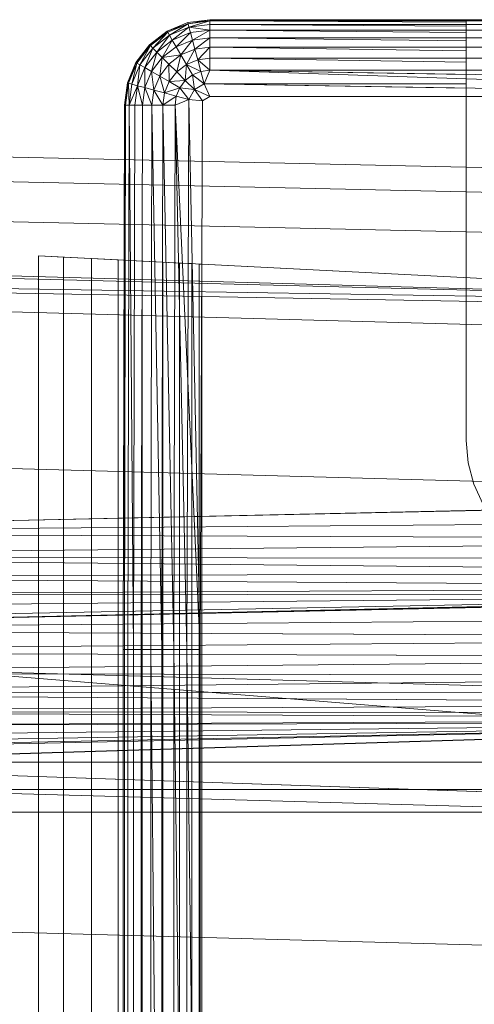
# Model space of a CAD drawing. Header units: metres. Extents: x 397.7 to 427.5, y 12.7 to 28.4.
# Tile 76 of 130: x 407.2319 to 407.3099, y 27.2575 to 27.4264. Entities that reach past the tile are written whole.
import ezdxf

# ---------------------------------------------------------------- set-up
doc = ezdxf.new("R2010")
doc.units = ezdxf.units.M
doc.layers.add('A-DETL-____-MBND', color=7, linetype='Continuous', lineweight=18)

# ---------------------------------------------------------------- blocks, each defined once
blk = doc.blocks.new('Family - Inodor P4-154170-07_CLI_AIRE_P4')
at = {"layer": 'A-DETL-____-MBND', "color": 253, "true_color": 0xaaaaaa}
for p, q in [((0.56991, 0.40094), (0.57344, 0.40241)), ((0.56991, 0.40094), (0.57344, 0.40241)), ((0.56991, 0.40094), (0.57344, 0.40241)), ((0.57344, 0.40241), (0.56991, 0.40094)), ((0.57349, 0.40221), (0.56991, 0.40094)), ((0.57349, 0.40221), (0.56991, 0.40094)), ((0.57349, 0.40221), (0.57001, 0.40077)), ((0.57349, 0.40221), (0.57001, 0.40077)), ((0.57349, 0.40221), (0.57001, 0.40077)), ((0.57349, 0.40221), (0.57031, 0.40025)), ((0.57349, 0.40221), (0.57031, 0.40025)), ((0.57344, 0.40241), (0.57723, 0.40291)), ((0.57344, 0.40241), (0.57723, 0.40291)), ((0.57344, 0.40241), (0.57723, 0.40291)), ((0.57723, 0.40291), (0.57344, 0.40241)), ((0.57349, 0.40221), (0.57344, 0.40241)), ((0.57349, 0.40221), (0.57344, 0.40241)), ((0.57344, 0.40241), (0.57349, 0.40221)), ((0.57723, 0.40291), (0.57349, 0.40221)), ((0.57723, 0.40291), (0.57349, 0.40221)), ((0.57723, 0.40271), (0.57349, 0.40221)), ((0.57723, 0.40271), (0.57349, 0.40221)), ((0.57723, 0.40271), (0.57349, 0.40221)), ((0.57365, 0.40164), (0.57349, 0.40221)), ((0.57365, 0.40164), (0.57349, 0.40221)), ((0.57349, 0.40221), (0.57365, 0.40164)), ((0.57723, 0.40271), (0.57365, 0.40164)), ((0.57723, 0.40271), (0.57365, 0.40164)), ((0.57723, 0.40211), (0.57365, 0.40164)), ((0.57723, 0.40211), (0.57365, 0.40164)), ((0.57723, 0.40211), (0.57365, 0.40164)), ((0.57723, 0.40291), (0.71226, 0.40291)), ((0.57723, 0.40271), (0.57723, 0.40291)), ((0.57723, 0.40291), (0.71226, 0.40291)), ((0.57723, 0.40291), (0.71226, 0.40291)), ((0.71226, 0.40291), (0.57723, 0.40291)), ((0.62119, 0.40284), (0.57723, 0.40291)), ((0.57723, 0.40271), (0.57723, 0.40291)), ((0.62119, 0.40284), (0.57723, 0.40291)), ((0.57723, 0.40291), (0.57723, 0.40271)), ((0.71226, 0.40271), (0.57723, 0.40271)), ((0.57723, 0.40211), (0.57723, 0.40271)), ((0.62119, 0.40271), (0.57723, 0.40271)), ((0.62119, 0.40251), (0.57723, 0.40271)), ((0.57723, 0.40271), (0.62119, 0.40271)), ((0.57723, 0.40211), (0.57723, 0.40271)), ((0.62119, 0.40251), (0.57723, 0.40271)), ((0.57723, 0.40271), (0.57723, 0.40211)), ((0.71226, 0.40211), (0.57723, 0.40211)), ((0.57723, 0.40211), (0.57723, 0.40114)), ((0.62119, 0.40211), (0.57723, 0.40211)), ((0.62119, 0.40179), (0.57723, 0.40211)), ((0.57723, 0.40211), (0.62119, 0.40211)), ((0.57723, 0.40211), (0.57723, 0.40114)), ((0.57723, 0.40114), (0.57723, 0.40211)), ((0.62119, 0.40179), (0.57723, 0.40211)), ((0.62119, 0.4029), (0.67979, 0.4029)), ((0.62119, 0.4029), (0.62119, 0.40284)), ((0.62119, 0.40271), (0.62119, 0.40284)), ((0.62119, 0.40251), (0.62119, 0.40271)), ((0.62119, 0.40211), (0.62119, 0.40251)), ((0.62119, 0.40179), (0.62119, 0.40211)), ((0.56687, 0.39862), (0.56991, 0.40094)), ((0.56687, 0.39862), (0.56991, 0.40094)), ((0.56687, 0.39862), (0.56991, 0.40094)), ((0.56991, 0.40094), (0.56687, 0.39862)), ((0.57001, 0.40077), (0.56687, 0.39862)), ((0.57001, 0.40077), (0.56687, 0.39862)), ((0.57001, 0.40077), (0.56702, 0.39847)), ((0.57001, 0.40077), (0.56702, 0.39847)), ((0.57001, 0.40077), (0.56702, 0.39847)), ((0.57001, 0.40077), (0.56744, 0.39805)), ((0.57001, 0.40077), (0.56744, 0.39805)), ((0.57001, 0.40077), (0.56991, 0.40094)), ((0.57001, 0.40077), (0.56991, 0.40094)), ((0.56991, 0.40094), (0.57001, 0.40077)), ((0.57031, 0.40025), (0.57001, 0.40077)), ((0.57031, 0.40025), (0.57001, 0.40077)), ((0.57001, 0.40077), (0.57031, 0.40025)), ((0.57365, 0.40164), (0.57031, 0.40025)), ((0.57365, 0.40164), (0.57031, 0.40025)), ((0.57365, 0.40164), (0.57031, 0.40025)), ((0.57365, 0.40164), (0.57079, 0.39941)), ((0.57365, 0.40164), (0.57079, 0.39941)), ((0.5739, 0.4007), (0.57079, 0.39941)), ((0.5739, 0.4007), (0.57079, 0.39941)), ((0.5739, 0.4007), (0.57079, 0.39941)), ((0.5739, 0.4007), (0.57145, 0.39827)), ((0.5739, 0.4007), (0.57145, 0.39827)), ((0.5739, 0.4007), (0.57365, 0.40164)), ((0.57723, 0.40114), (0.57365, 0.40164)), ((0.57365, 0.40164), (0.57723, 0.40114)), ((0.57365, 0.40164), (0.5739, 0.4007)), ((0.57365, 0.40164), (0.5739, 0.4007)), ((0.57723, 0.40114), (0.5739, 0.4007)), ((0.57723, 0.40114), (0.5739, 0.4007)), ((0.57723, 0.40114), (0.5739, 0.4007)), ((0.57424, 0.39942), (0.5739, 0.4007)), ((0.57424, 0.39942), (0.5739, 0.4007)), ((0.5739, 0.4007), (0.57424, 0.39942)), ((0.57723, 0.40114), (0.57424, 0.39942)), ((0.57723, 0.40114), (0.57424, 0.39942)), ((0.71226, 0.40114), (0.57723, 0.40114)), ((0.57723, 0.39982), (0.57723, 0.40114)), ((0.62119, 0.40114), (0.57723, 0.40114)), ((0.62119, 0.40071), (0.57723, 0.40114)), ((0.57723, 0.40114), (0.62119, 0.40114)), ((0.57723, 0.39982), (0.57723, 0.40114)), ((0.62119, 0.40071), (0.57723, 0.40114)), ((0.57723, 0.40114), (0.57723, 0.39982)), ((0.62119, 0.40114), (0.62119, 0.40179)), ((0.62119, 0.40071), (0.62119, 0.40114)), ((0.62119, 0.39982), (0.62119, 0.40071)), ((0.56455, 0.39558), (0.56687, 0.39862)), ((0.56455, 0.39558), (0.56687, 0.39862)), ((0.56455, 0.39558), (0.56687, 0.39862)), ((0.56687, 0.39862), (0.56455, 0.39558)), ((0.56687, 0.39862), (0.56472, 0.39548)), ((0.56687, 0.39862), (0.56472, 0.39548)), ((0.56702, 0.39847), (0.56687, 0.39862)), ((0.56702, 0.39847), (0.56687, 0.39862)), ((0.56687, 0.39862), (0.56702, 0.39847)), ((0.57031, 0.40025), (0.56744, 0.39805)), ((0.57031, 0.40025), (0.56744, 0.39805)), ((0.57031, 0.40025), (0.56744, 0.39805)), ((0.57031, 0.40025), (0.56812, 0.39736)), ((0.57031, 0.40025), (0.56812, 0.39736)), ((0.57079, 0.39941), (0.56812, 0.39736)), ((0.57079, 0.39941), (0.56812, 0.39736)), ((0.57079, 0.39941), (0.56812, 0.39736)), ((0.57079, 0.39941), (0.56906, 0.39643)), ((0.57079, 0.39941), (0.56906, 0.39643)), ((0.57079, 0.39941), (0.57031, 0.40025)), ((0.57079, 0.39941), (0.57031, 0.40025)), ((0.57031, 0.40025), (0.57079, 0.39941)), ((0.57145, 0.39827), (0.57079, 0.39941)), ((0.57145, 0.39827), (0.57079, 0.39941)), ((0.57079, 0.39941), (0.57145, 0.39827)), ((0.57424, 0.39942), (0.57145, 0.39827)), ((0.57424, 0.39942), (0.57145, 0.39827)), ((0.57424, 0.39942), (0.57145, 0.39827)), ((0.57424, 0.39942), (0.57227, 0.39686)), ((0.57424, 0.39942), (0.57227, 0.39686)), ((0.57723, 0.39982), (0.57424, 0.39942)), ((0.57723, 0.39982), (0.57424, 0.39942)), ((0.57723, 0.39982), (0.57424, 0.39942)), ((0.57466, 0.39785), (0.57424, 0.39942)), ((0.57466, 0.39785), (0.57424, 0.39942)), ((0.57424, 0.39942), (0.57466, 0.39785)), ((0.57723, 0.39982), (0.57466, 0.39785)), ((0.57723, 0.39982), (0.57466, 0.39785)), ((0.71226, 0.39982), (0.57723, 0.39982)), ((0.57723, 0.39819), (0.57723, 0.39982)), ((0.62119, 0.39982), (0.57723, 0.39982)), ((0.62119, 0.39929), (0.57723, 0.39982)), ((0.57723, 0.39982), (0.62119, 0.39982)), ((0.57723, 0.39819), (0.57723, 0.39982)), ((0.62119, 0.39929), (0.57723, 0.39982)), ((0.57723, 0.39982), (0.57723, 0.39819)), ((0.62119, 0.39929), (0.62119, 0.39982)), ((0.62119, 0.39819), (0.62119, 0.39929)), ((0.56702, 0.39847), (0.56472, 0.39548)), ((0.56702, 0.39847), (0.56472, 0.39548)), ((0.56702, 0.39847), (0.56472, 0.39548)), ((0.56702, 0.39847), (0.56524, 0.39518)), ((0.56702, 0.39847), (0.56524, 0.39518)), ((0.56744, 0.39805), (0.56524, 0.39518)), ((0.56744, 0.39805), (0.56524, 0.39518)), ((0.56744, 0.39805), (0.56524, 0.39518)), ((0.56744, 0.39805), (0.56608, 0.3947)), ((0.56744, 0.39805), (0.56608, 0.3947)), ((0.56812, 0.39736), (0.56608, 0.3947)), ((0.56812, 0.39736), (0.56608, 0.3947)), ((0.56812, 0.39736), (0.56608, 0.3947)), ((0.56744, 0.39805), (0.56702, 0.39847)), ((0.56744, 0.39805), (0.56702, 0.39847)), ((0.56702, 0.39847), (0.56744, 0.39805)), ((0.56812, 0.39736), (0.56722, 0.39404)), ((0.56812, 0.39736), (0.56722, 0.39404)), ((0.56812, 0.39736), (0.56744, 0.39805)), ((0.56812, 0.39736), (0.56744, 0.39805)), ((0.56744, 0.39805), (0.56812, 0.39736)), ((0.56906, 0.39643), (0.56812, 0.39736)), ((0.56906, 0.39643), (0.56812, 0.39736)), ((0.56812, 0.39736), (0.56906, 0.39643)), ((0.57145, 0.39827), (0.56906, 0.39643)), ((0.57145, 0.39827), (0.56906, 0.39643)), ((0.57145, 0.39827), (0.56906, 0.39643)), ((0.57227, 0.39686), (0.57145, 0.39827)), ((0.57227, 0.39686), (0.57145, 0.39827)), ((0.57145, 0.39827), (0.57227, 0.39686)), ((0.57466, 0.39785), (0.57227, 0.39686)), ((0.57466, 0.39785), (0.57227, 0.39686)), ((0.57466, 0.39785), (0.57227, 0.39686)), ((0.57466, 0.39785), (0.57321, 0.39523)), ((0.57466, 0.39785), (0.57321, 0.39523)), ((0.57723, 0.39819), (0.57466, 0.39785)), ((0.57723, 0.39819), (0.57466, 0.39785)), ((0.57723, 0.39819), (0.57466, 0.39785)), ((0.57515, 0.39603), (0.57466, 0.39785)), ((0.57515, 0.39603), (0.57466, 0.39785)), ((0.57466, 0.39785), (0.57515, 0.39603)), ((0.57723, 0.39819), (0.57515, 0.39603)), ((0.57723, 0.39819), (0.57515, 0.39603)), ((0.71226, 0.39819), (0.57723, 0.39819)), ((0.57723, 0.39631), (0.57723, 0.39819)), ((0.62119, 0.39819), (0.57723, 0.39819)), ((0.62119, 0.39758), (0.57723, 0.39819)), ((0.57723, 0.39819), (0.62119, 0.39819)), ((0.57723, 0.39631), (0.57723, 0.39819)), ((0.62119, 0.39758), (0.57723, 0.39819)), ((0.57723, 0.39819), (0.57723, 0.39631)), ((0.62119, 0.39758), (0.62119, 0.39819)), ((0.62119, 0.39631), (0.62119, 0.39758)), ((0.56308, 0.39205), (0.56455, 0.39558)), ((0.56308, 0.39205), (0.56455, 0.39558)), ((0.56308, 0.39205), (0.56455, 0.39558)), ((0.56455, 0.39558), (0.56308, 0.39205)), ((0.56455, 0.39558), (0.56328, 0.392)), ((0.56455, 0.39558), (0.56328, 0.392)), ((0.56472, 0.39548), (0.56328, 0.392)), ((0.56472, 0.39548), (0.56328, 0.392)), ((0.56472, 0.39548), (0.56328, 0.392)), ((0.56472, 0.39548), (0.56385, 0.39184)), ((0.56472, 0.39548), (0.56385, 0.39184)), ((0.56472, 0.39548), (0.56455, 0.39558)), ((0.56472, 0.39548), (0.56455, 0.39558)), ((0.56455, 0.39558), (0.56472, 0.39548)), ((0.56524, 0.39518), (0.56472, 0.39548)), ((0.56524, 0.39518), (0.56472, 0.39548)), ((0.56472, 0.39548), (0.56524, 0.39518)), ((0.56906, 0.39643), (0.56722, 0.39404)), ((0.56906, 0.39643), (0.56722, 0.39404)), ((0.56906, 0.39643), (0.56722, 0.39404)), ((0.56906, 0.39643), (0.56863, 0.39322)), ((0.56906, 0.39643), (0.56863, 0.39322)), ((0.57021, 0.39528), (0.56863, 0.39322)), ((0.57021, 0.39528), (0.56863, 0.39322)), ((0.57021, 0.39528), (0.56863, 0.39322)), ((0.57227, 0.39686), (0.56906, 0.39643)), ((0.57227, 0.39686), (0.56906, 0.39643)), ((0.57021, 0.39528), (0.56906, 0.39643)), ((0.57021, 0.39528), (0.56906, 0.39643)), ((0.56906, 0.39643), (0.57021, 0.39528)), ((0.57227, 0.39686), (0.57021, 0.39528)), ((0.57227, 0.39686), (0.57021, 0.39528)), ((0.57227, 0.39686), (0.57021, 0.39528)), ((0.57154, 0.39395), (0.57021, 0.39528)), ((0.57154, 0.39395), (0.57021, 0.39528)), ((0.57021, 0.39528), (0.57154, 0.39395)), ((0.57021, 0.39528), (0.57026, 0.39228)), ((0.57021, 0.39528), (0.57026, 0.39228)), ((0.57227, 0.39686), (0.57154, 0.39395)), ((0.57227, 0.39686), (0.57154, 0.39395)), ((0.57321, 0.39523), (0.57227, 0.39686)), ((0.57321, 0.39523), (0.57227, 0.39686)), ((0.57227, 0.39686), (0.57321, 0.39523)), ((0.57515, 0.39603), (0.57321, 0.39523)), ((0.57515, 0.39603), (0.57321, 0.39523)), ((0.57515, 0.39603), (0.57321, 0.39523)), ((0.57723, 0.39631), (0.57515, 0.39603)), ((0.57723, 0.39631), (0.57515, 0.39603)), ((0.57723, 0.39631), (0.57515, 0.39603)), ((0.57515, 0.39603), (0.57569, 0.39402)), ((0.57723, 0.39423), (0.57515, 0.39603)), ((0.57515, 0.39603), (0.57569, 0.39402)), ((0.57515, 0.39603), (0.57723, 0.39423)), ((0.57515, 0.39603), (0.57569, 0.39402)), ((0.71226, 0.39631), (0.57723, 0.39631)), ((0.57723, 0.39631), (0.57723, 0.39423)), ((0.62119, 0.39631), (0.57723, 0.39631)), ((0.62119, 0.39563), (0.57723, 0.39631)), ((0.57723, 0.39631), (0.62119, 0.39631)), ((0.57723, 0.39631), (0.57723, 0.39423)), ((0.57723, 0.39423), (0.57723, 0.39631)), ((0.62119, 0.39563), (0.57723, 0.39631)), ((0.62119, 0.39563), (0.62119, 0.39631)), ((0.62119, 0.39423), (0.62119, 0.39563)), ((0.56524, 0.39518), (0.56385, 0.39184)), ((0.56524, 0.39518), (0.56385, 0.39184)), ((0.56524, 0.39518), (0.56385, 0.39184)), ((0.56524, 0.39518), (0.56479, 0.39159)), ((0.56524, 0.39518), (0.56479, 0.39159)), ((0.56608, 0.3947), (0.56479, 0.39159)), ((0.56608, 0.3947), (0.56479, 0.39159)), ((0.56608, 0.3947), (0.56479, 0.39159)), ((0.56608, 0.3947), (0.56524, 0.39518)), ((0.56608, 0.3947), (0.56524, 0.39518)), ((0.56524, 0.39518), (0.56608, 0.3947)), ((0.56608, 0.3947), (0.56607, 0.39125)), ((0.56608, 0.3947), (0.56607, 0.39125)), ((0.56722, 0.39404), (0.56607, 0.39125)), ((0.56722, 0.39404), (0.56607, 0.39125)), ((0.56722, 0.39404), (0.56607, 0.39125)), ((0.56722, 0.39404), (0.56608, 0.3947)), ((0.56722, 0.39404), (0.56608, 0.3947)), ((0.56608, 0.3947), (0.56722, 0.39404)), ((0.56863, 0.39322), (0.56722, 0.39404)), ((0.56863, 0.39322), (0.56722, 0.39404)), ((0.56722, 0.39404), (0.56863, 0.39322)), ((0.56722, 0.39404), (0.56764, 0.39083)), ((0.56722, 0.39404), (0.56764, 0.39083)), ((0.57154, 0.39395), (0.57026, 0.39228)), ((0.57154, 0.39395), (0.57026, 0.39228)), ((0.57154, 0.39395), (0.57026, 0.39228)), ((0.57321, 0.39523), (0.57154, 0.39395)), ((0.57321, 0.39523), (0.57154, 0.39395)), ((0.57321, 0.39523), (0.57154, 0.39395)), ((0.57301, 0.39248), (0.57154, 0.39395)), ((0.57301, 0.39248), (0.57154, 0.39395)), ((0.57154, 0.39395), (0.57301, 0.39248)), ((0.57321, 0.39523), (0.57301, 0.39248)), ((0.57321, 0.39523), (0.57301, 0.39248)), ((0.57425, 0.39343), (0.57321, 0.39523)), ((0.57569, 0.39402), (0.57321, 0.39523)), ((0.57321, 0.39523), (0.57569, 0.39402)), ((0.57321, 0.39523), (0.57425, 0.39343)), ((0.57321, 0.39523), (0.57425, 0.39343)), ((0.57569, 0.39402), (0.57425, 0.39343)), ((0.57569, 0.39402), (0.57425, 0.39343)), ((0.57569, 0.39402), (0.57425, 0.39343)), ((0.57723, 0.39423), (0.57569, 0.39402)), ((0.57723, 0.39423), (0.57569, 0.39402)), ((0.57723, 0.39423), (0.57569, 0.39402)), ((0.57626, 0.39188), (0.57569, 0.39402)), ((0.57626, 0.39188), (0.57569, 0.39402)), ((0.57569, 0.39402), (0.57626, 0.39188)), ((0.57723, 0.39423), (0.57626, 0.39188)), ((0.57723, 0.39423), (0.57626, 0.39188)), ((0.57626, 0.39188), (0.57723, 0.39423)), ((0.71226, 0.39423), (0.57723, 0.39423)), ((0.71226, 0.39201), (0.57723, 0.39423)), ((0.71226, 0.38973), (0.57723, 0.39423)), ((0.62119, 0.39423), (0.57723, 0.39423)), ((0.62119, 0.3935), (0.57723, 0.39423)), ((0.57723, 0.39423), (0.62119, 0.39423)), ((0.62119, 0.3935), (0.57723, 0.39423)), ((0.62119, 0.3935), (0.62119, 0.39423)), ((0.56258, 0.38826), (0.56308, 0.39205)), ((0.56258, 0.38826), (0.56308, 0.39205)), ((0.56258, 0.38826), (0.56308, 0.39205)), ((0.56308, 0.39205), (0.56258, 0.38826)), ((0.56308, 0.39205), (0.56278, 0.38826)), ((0.56308, 0.39205), (0.56278, 0.38826)), ((0.56328, 0.392), (0.56278, 0.38826)), ((0.56328, 0.392), (0.56278, 0.38826)), ((0.56328, 0.392), (0.56278, 0.38826)), ((0.56328, 0.392), (0.56308, 0.39205)), ((0.56328, 0.392), (0.56308, 0.39205)), ((0.56308, 0.39205), (0.56328, 0.392)), ((0.56385, 0.39184), (0.56328, 0.392)), ((0.56385, 0.39184), (0.56328, 0.392)), ((0.56328, 0.392), (0.56385, 0.39184)), ((0.56328, 0.392), (0.56338, 0.38826)), ((0.56328, 0.392), (0.56338, 0.38826)), ((0.56863, 0.39322), (0.56764, 0.39083)), ((0.56863, 0.39322), (0.56764, 0.39083)), ((0.56863, 0.39322), (0.56764, 0.39083)), ((0.57026, 0.39228), (0.56863, 0.39322)), ((0.57026, 0.39228), (0.56863, 0.39322)), ((0.56863, 0.39322), (0.57026, 0.39228)), ((0.56863, 0.39322), (0.56946, 0.39034)), ((0.56863, 0.39322), (0.56946, 0.39034)), ((0.57026, 0.39228), (0.56946, 0.39034)), ((0.57026, 0.39228), (0.56946, 0.39034)), ((0.57026, 0.39228), (0.56946, 0.39034)), ((0.57301, 0.39248), (0.57026, 0.39228)), ((0.57301, 0.39248), (0.57026, 0.39228)), ((0.57206, 0.39124), (0.57026, 0.39228)), ((0.57206, 0.39124), (0.57026, 0.39228)), ((0.57026, 0.39228), (0.57206, 0.39124)), ((0.57301, 0.39248), (0.57206, 0.39124)), ((0.57301, 0.39248), (0.57206, 0.39124)), ((0.57301, 0.39248), (0.57206, 0.39124)), ((0.57425, 0.39343), (0.57301, 0.39248)), ((0.57425, 0.39343), (0.57301, 0.39248)), ((0.57425, 0.39343), (0.57301, 0.39248)), ((0.57458, 0.39091), (0.57301, 0.39248)), ((0.57458, 0.39091), (0.57301, 0.39248)), ((0.57301, 0.39248), (0.57458, 0.39091)), ((0.57626, 0.39188), (0.57425, 0.39343)), ((0.57425, 0.39343), (0.57458, 0.39091)), ((0.57626, 0.39188), (0.57425, 0.39343)), ((0.57425, 0.39343), (0.57458, 0.39091)), ((0.57425, 0.39343), (0.57626, 0.39188)), ((0.57425, 0.39343), (0.57458, 0.39091)), ((0.57626, 0.39188), (0.57458, 0.39091)), ((0.57626, 0.39188), (0.57458, 0.39091)), ((0.62119, 0.39192), (0.57626, 0.39188)), ((0.57626, 0.39188), (0.62119, 0.39192)), ((0.71226, 0.38973), (0.57626, 0.39188)), ((0.57626, 0.39188), (0.57723, 0.38973)), ((0.62119, 0.39117), (0.57626, 0.39188)), ((0.57723, 0.38973), (0.57626, 0.39188)), ((0.62119, 0.39117), (0.57626, 0.39188)), ((0.57626, 0.39188), (0.57723, 0.38973)), ((0.62119, 0.39192), (0.62119, 0.3935)), ((0.62119, 0.39117), (0.62119, 0.39192)), ((0.56385, 0.39184), (0.56338, 0.38826)), ((0.56385, 0.39184), (0.56338, 0.38826)), ((0.56385, 0.39184), (0.56338, 0.38826)), ((0.56479, 0.39159), (0.56338, 0.38826)), ((0.56479, 0.39159), (0.56338, 0.38826)), ((0.56479, 0.39159), (0.56385, 0.39184)), ((0.56479, 0.39159), (0.56385, 0.39184)), ((0.56385, 0.39184), (0.56479, 0.39159)), ((0.56435, 0.38826), (0.56479, 0.39159)), ((0.56479, 0.39159), (0.56435, 0.38826)), ((0.56479, 0.39159), (0.56435, 0.38826)), ((0.56607, 0.39125), (0.56479, 0.39159)), ((0.56607, 0.39125), (0.56479, 0.39159)), ((0.56479, 0.39159), (0.56607, 0.39125)), ((0.56479, 0.39159), (0.56567, 0.38826)), ((0.56479, 0.39159), (0.56567, 0.38826)), ((0.56607, 0.39125), (0.56567, 0.38826)), ((0.56607, 0.39125), (0.56567, 0.38826)), ((0.56607, 0.39125), (0.56567, 0.38826)), ((0.56764, 0.39083), (0.56607, 0.39125)), ((0.56764, 0.39083), (0.56607, 0.39125)), ((0.56607, 0.39125), (0.56764, 0.39083)), ((0.56607, 0.39125), (0.5673, 0.38826)), ((0.56607, 0.39125), (0.5673, 0.38826)), ((0.56764, 0.39083), (0.5673, 0.38826)), ((0.56764, 0.39083), (0.5673, 0.38826)), ((0.56764, 0.39083), (0.5673, 0.38826)), ((0.56946, 0.39034), (0.56764, 0.39083)), ((0.56946, 0.39034), (0.56764, 0.39083)), ((0.56764, 0.39083), (0.56946, 0.39034)), ((0.56764, 0.39083), (0.56918, 0.38826)), ((0.56764, 0.39083), (0.56918, 0.38826)), ((0.56946, 0.39034), (0.56918, 0.38826)), ((0.56946, 0.39034), (0.56918, 0.38826)), ((0.56946, 0.39034), (0.56918, 0.38826)), ((0.57206, 0.39124), (0.56946, 0.39034)), ((0.57206, 0.39124), (0.56946, 0.39034)), ((0.57147, 0.3898), (0.56946, 0.39034)), ((0.57147, 0.3898), (0.56946, 0.39034)), ((0.56946, 0.39034), (0.57147, 0.3898)), ((0.57206, 0.39124), (0.57147, 0.3898)), ((0.57206, 0.39124), (0.57147, 0.3898)), ((0.57206, 0.39124), (0.57147, 0.3898)), ((0.57458, 0.39091), (0.57206, 0.39124)), ((0.57361, 0.38923), (0.57206, 0.39124)), ((0.57458, 0.39091), (0.57206, 0.39124)), ((0.57206, 0.39124), (0.57458, 0.39091)), ((0.57206, 0.39124), (0.57361, 0.38923)), ((0.57206, 0.39124), (0.57361, 0.38923)), ((0.57458, 0.39091), (0.57361, 0.38923)), ((0.57458, 0.39091), (0.57361, 0.38923)), ((0.57458, 0.39091), (0.57361, 0.38923)), ((0.57596, 0.38899), (0.57458, 0.39091)), ((0.57723, 0.38973), (0.57458, 0.39091)), ((0.57458, 0.39091), (0.57723, 0.38973)), ((0.57458, 0.39091), (0.57596, 0.38899)), ((0.57458, 0.39091), (0.57596, 0.38899)), ((0.62119, 0.38973), (0.62119, 0.39117)), ((0.57147, 0.3898), (0.56918, 0.38826)), ((0.57147, 0.3898), (0.56918, 0.38826)), ((0.57126, 0.38826), (0.57147, 0.3898)), ((0.57147, 0.3898), (0.57126, 0.38826)), ((0.57147, 0.3898), (0.57126, 0.38826)), ((0.57361, 0.38923), (0.57126, 0.38826)), ((0.57361, 0.38923), (0.57126, 0.38826)), ((0.57361, 0.38923), (0.57126, 0.38826)), ((0.57361, 0.38923), (0.57147, 0.3898)), ((0.57361, 0.38923), (0.57147, 0.3898)), ((0.57147, 0.3898), (0.57361, 0.38923)), ((0.57361, 0.38923), (0.57328, 0.29485)), ((0.57361, 0.38923), (0.57328, 0.29485)), ((0.57596, 0.38899), (0.57361, 0.38923)), ((0.57596, 0.38899), (0.57361, 0.38923)), ((0.57596, 0.38899), (0.57361, 0.38923)), ((0.57556, 0.29485), (0.57361, 0.38923)), ((0.57361, 0.38923), (0.57556, 0.29485)), ((0.57596, 0.38899), (0.57556, 0.29485)), ((0.57596, 0.38899), (0.57556, 0.29485)), ((0.57596, 0.38899), (0.57556, 0.29485)), ((0.57723, 0.38973), (0.57596, 0.38899)), ((0.57723, 0.38973), (0.57596, 0.38899)), ((0.57723, 0.38973), (0.57596, 0.38899)), ((0.71226, 0.38973), (0.57723, 0.38973)), ((0.62119, 0.38973), (0.57723, 0.38973)), ((0.57723, 0.38973), (0.62119, 0.38973)), ((0.62119, 0.38949), (0.62119, 0.38973)), ((0.62119, 0.38949), (0.62119, 0.35922)), ((0.56238, 0.29485), (0.56258, 0.38826)), ((0.56258, 0.38826), (0.56238, 0.29485)), ((0.56278, 0.38826), (0.56258, 0.38826)), ((0.56278, 0.38826), (0.56258, 0.29485)), ((0.56258, 0.01465), (0.56258, 0.38826)), ((0.56258, 0.01465), (0.56258, 0.38826)), ((0.56278, 0.38826), (0.56258, 0.38826)), ((0.56278, 0.38826), (0.56258, 0.29485)), ((0.56278, 0.38826), (0.56258, 0.29485)), ((0.56278, 0.38826), (0.56258, 0.38826)), ((0.56258, 0.29485), (0.56258, 0.38826)), ((0.56258, 0.38826), (0.56258, 0.29485)), ((0.56338, 0.38826), (0.56278, 0.38826)), ((0.56338, 0.38826), (0.56278, 0.38826)), ((0.56338, 0.38826), (0.56278, 0.38826)), ((0.56338, 0.38826), (0.56318, 0.29485)), ((0.56338, 0.38826), (0.56318, 0.29485)), ((0.56338, 0.38826), (0.56318, 0.29485)), ((0.56435, 0.38826), (0.56338, 0.38826)), ((0.56435, 0.38826), (0.56338, 0.38826)), ((0.56435, 0.38826), (0.56338, 0.38826)), ((0.56415, 0.29485), (0.56338, 0.38826)), ((0.56338, 0.38826), (0.56415, 0.29485)), ((0.56435, 0.38826), (0.56415, 0.29485)), ((0.56435, 0.38826), (0.56415, 0.29485)), ((0.56435, 0.38826), (0.56415, 0.29485)), ((0.56567, 0.38826), (0.56435, 0.38826)), ((0.56567, 0.38826), (0.56435, 0.38826)), ((0.56567, 0.38826), (0.56435, 0.38826)), ((0.56567, 0.38826), (0.56547, 0.29485)), ((0.56567, 0.38826), (0.56547, 0.29485)), ((0.56567, 0.38826), (0.56547, 0.29485)), ((0.5673, 0.38826), (0.56567, 0.38826)), ((0.5673, 0.38826), (0.56567, 0.38826)), ((0.5673, 0.38826), (0.56567, 0.38826)), ((0.5673, 0.38826), (0.5671, 0.29485)), ((0.5673, 0.38826), (0.5671, 0.29485)), ((0.5673, 0.38826), (0.5671, 0.29485)), ((0.56918, 0.38826), (0.5673, 0.38826)), ((0.56918, 0.38826), (0.5673, 0.38826)), ((0.56918, 0.38826), (0.5673, 0.38826)), ((0.56898, 0.29485), (0.5673, 0.38826)), ((0.5673, 0.38826), (0.56898, 0.29485)), ((0.56918, 0.38826), (0.56898, 0.29485)), ((0.56918, 0.38826), (0.56898, 0.29485)), ((0.56918, 0.38826), (0.56898, 0.29485)), ((0.57126, 0.38826), (0.56918, 0.38826)), ((0.57126, 0.38826), (0.56918, 0.38826)), ((0.57126, 0.38826), (0.56918, 0.38826)), ((0.57106, 0.29485), (0.56918, 0.38826)), ((0.56918, 0.38826), (0.57106, 0.29485)), ((0.57126, 0.38826), (0.57106, 0.29485)), ((0.57126, 0.38826), (0.57106, 0.29485)), ((0.57126, 0.38826), (0.57106, 0.29485)), ((0.57556, 0.29485), (0.57126, 0.38826)), ((0.57328, 0.29485), (0.57126, 0.38826)), ((0.57328, 0.29485), (0.57126, 0.38826)), ((0.57126, 0.38826), (0.57328, 0.29485)), ((0.72747, 0.37522), (0.40793, 0.38234)), ((0.72747, 0.37522), (0.40793, 0.38234)), ((0.72725, 0.371), (0.40776, 0.37812)), ((0.72725, 0.371), (0.40776, 0.37812)), ((0.72691, 0.36417), (0.40749, 0.37128)), ((0.72691, 0.36417), (0.40749, 0.37128)), ((0.21652, 0.36797), (0.7262, 0.35389)), ((0.7262, 0.35389), (0.21652, 0.36678)), ((0.7262, 0.35389), (0.21652, 0.36184)), ((0.7262, 0.35271), (0.21652, 0.36184)), ((0.7262, 0.34776), (0.21652, 0.36184)), ((0.55211, 0.36218), (0.54781, 0.3624)), ((0.54781, 0.3624), (0.54781, 0.04228)), ((0.54781, 0.3624), (0.71226, 0.35403)), ((0.55211, 0.04249), (0.55211, 0.36218)), ((0.55695, 0.36194), (0.55211, 0.36218)), ((0.55695, 0.04274), (0.55695, 0.36194)), ((0.56149, 0.36171), (0.55695, 0.36194)), ((0.56149, 0.04297), (0.56149, 0.36171)), ((0.56559, 0.3615), (0.56149, 0.36171)), ((0.5656, 0.04318), (0.56559, 0.3615)), ((0.56914, 0.36132), (0.56559, 0.3615)), ((0.56914, 0.04336), (0.56914, 0.36132)), ((0.57201, 0.36117), (0.56914, 0.36132)), ((0.57201, 0.04351), (0.57201, 0.36117)), ((0.57413, 0.36106), (0.57201, 0.36117)), ((0.57413, 0.04361), (0.57413, 0.36106)), ((0.57542, 0.361), (0.57413, 0.36106)), ((0.57542, 0.04368), (0.57542, 0.361)), ((0.57586, 0.36098), (0.57542, 0.361)), ((0.57586, 0.0437), (0.57586, 0.36098)), ((0.71226, 0.35403), (0.57586, 0.36098)), ((0.62119, 0.35922), (0.62119, 0.35813)), ((0.62119, 0.35813), (0.62119, 0.33073)), ((0.7262, 0.32087), (0.21652, 0.33495)), ((0.62119, 0.33073), (0.62152, 0.32692)), ((0.62251, 0.32322), (0.62152, 0.32692)), ((0.62251, 0.32322), (0.62413, 0.31974)), ((0.44565, 0.31489), (0.7262, 0.32102)), ((0.72555, 0.32088), (0.44565, 0.31489)), ((0.72555, 0.32088), (0.44565, 0.31489)), ((0.72555, 0.31713), (0.44565, 0.31489)), ((0.72555, 0.31713), (0.44565, 0.31489)), ((0.72555, 0.31371), (0.44565, 0.31489)), ((0.44565, 0.31489), (0.72555, 0.31371)), ((0.72555, 0.31371), (0.44566, 0.31079)), ((0.72555, 0.31371), (0.44566, 0.31079)), ((0.72555, 0.31043), (0.44566, 0.31079)), ((0.44566, 0.31079), (0.72555, 0.31043)), ((0.44566, 0.31079), (0.72555, 0.30799)), ((0.44566, 0.31079), (0.72555, 0.30799)), ((0.72555, 0.30799), (0.44566, 0.30737)), ((0.72555, 0.30799), (0.44566, 0.30737)), ((0.72555, 0.30554), (0.44566, 0.30737)), ((0.44566, 0.30737), (0.72555, 0.30554)), ((0.72555, 0.30554), (0.44566, 0.30409)), ((0.72555, 0.30554), (0.44566, 0.30409)), ((0.72555, 0.30454), (0.44566, 0.30409)), ((0.72555, 0.30454), (0.44566, 0.30165)), ((0.72555, 0.30454), (0.44566, 0.30409)), ((0.72555, 0.30454), (0.44566, 0.2992)), ((0.72555, 0.30454), (0.44566, 0.30165)), ((0.72555, 0.30454), (0.44566, 0.2992)), ((0.44571, 0.29829), (0.7262, 0.30443)), ((0.7256, 0.30429), (0.44571, 0.29829)), ((0.7256, 0.30429), (0.44571, 0.29829)), ((0.72555, 0.30454), (0.44572, 0.2982)), ((0.72555, 0.30454), (0.44572, 0.2982)), ((0.7262, 0.28584), (0.21652, 0.29991)), ((0.7256, 0.30052), (0.44571, 0.29829)), ((0.7256, 0.30052), (0.44571, 0.29829)), ((0.7256, 0.29687), (0.44571, 0.29829)), ((0.44571, 0.29829), (0.7256, 0.29687)), ((0.72561, 0.27553), (0.44572, 0.2982)), ((0.44572, 0.2982), (0.72561, 0.27553)), ((0.7256, 0.29687), (0.44571, 0.29452)), ((0.7256, 0.29687), (0.44571, 0.29452)), ((0.7256, 0.29343), (0.44571, 0.29452)), ((0.44571, 0.29452), (0.7256, 0.29343)), ((0.56258, 0.29485), (0.56238, 0.29485)), ((0.56238, 0.10805), (0.56238, 0.29485)), ((0.56258, 0.29485), (0.56238, 0.29485)), ((0.56258, 0.29485), (0.56238, 0.29485)), ((0.56238, 0.29485), (0.56238, 0.10805)), ((0.56318, 0.29485), (0.56258, 0.29485)), ((0.56258, 0.29485), (0.56258, 0.10805)), ((0.56318, 0.29485), (0.56258, 0.29485)), ((0.56318, 0.29485), (0.56258, 0.29485)), ((0.56258, 0.29485), (0.56258, 0.10805)), ((0.56258, 0.29485), (0.56258, 0.10805)), ((0.56415, 0.29485), (0.56318, 0.29485)), ((0.56318, 0.29485), (0.56318, 0.10805)), ((0.56415, 0.29485), (0.56318, 0.29485)), ((0.56415, 0.29485), (0.56318, 0.29485)), ((0.56318, 0.29485), (0.56318, 0.10805)), ((0.56318, 0.29485), (0.56318, 0.10805)), ((0.56547, 0.29485), (0.56415, 0.29485)), ((0.56415, 0.29485), (0.56415, 0.10805)), ((0.56547, 0.29485), (0.56415, 0.29485)), ((0.56547, 0.29485), (0.56415, 0.29485)), ((0.56415, 0.29485), (0.56415, 0.10805)), ((0.56415, 0.29485), (0.56415, 0.10805)), ((0.56547, 0.29485), (0.56547, 0.10805)), ((0.5671, 0.29485), (0.56547, 0.29485)), ((0.5671, 0.29485), (0.56547, 0.29485)), ((0.56547, 0.29485), (0.56547, 0.10805)), ((0.56547, 0.29485), (0.56547, 0.10805)), ((0.5671, 0.29485), (0.5671, 0.10805)), ((0.56898, 0.29485), (0.5671, 0.29485)), ((0.56898, 0.29485), (0.5671, 0.29485)), ((0.56898, 0.10805), (0.5671, 0.29485)), ((0.5671, 0.29485), (0.5671, 0.10805)), ((0.5671, 0.29485), (0.56898, 0.10805)), ((0.5671, 0.29485), (0.5671, 0.10805)), ((0.56898, 0.29485), (0.56898, 0.10805)), ((0.57106, 0.29485), (0.56898, 0.29485)), ((0.57106, 0.29485), (0.56898, 0.29485)), ((0.56898, 0.29485), (0.56898, 0.10805)), ((0.56898, 0.29485), (0.56898, 0.10805)), ((0.57106, 0.29485), (0.57106, 0.10805)), ((0.57328, 0.29485), (0.57106, 0.29485)), ((0.57328, 0.29485), (0.57106, 0.29485)), ((0.57328, 0.10805), (0.57106, 0.29485)), ((0.57106, 0.29485), (0.57106, 0.10805)), ((0.57106, 0.29485), (0.57328, 0.10805)), ((0.57106, 0.29485), (0.57106, 0.10805)), ((0.57328, 0.29485), (0.57328, 0.10805)), ((0.57556, 0.29485), (0.57328, 0.29485)), ((0.57556, 0.29485), (0.57328, 0.29485)), ((0.57556, 0.10805), (0.57328, 0.29485)), ((0.57328, 0.29485), (0.57328, 0.10805)), ((0.57328, 0.29485), (0.57556, 0.10805)), ((0.57328, 0.29485), (0.57328, 0.10805)), ((0.57556, 0.29485), (0.57556, 0.10805)), ((0.57556, 0.29485), (0.57556, 0.10805)), ((0.57556, 0.29485), (0.57556, 0.10805)), ((0.7256, 0.29343), (0.44571, 0.29086)), ((0.7256, 0.29343), (0.44571, 0.29086)), ((0.7256, 0.29033), (0.44571, 0.29086)), ((0.44571, 0.29086), (0.7256, 0.29033)), ((0.7256, 0.29033), (0.44571, 0.28743)), ((0.7256, 0.29033), (0.44571, 0.28743)), ((0.7256, 0.28766), (0.44571, 0.28743)), ((0.7256, 0.28766), (0.44571, 0.28743)), ((0.7256, 0.28548), (0.44571, 0.28743)), ((0.44571, 0.28743), (0.7256, 0.28548)), ((0.7256, 0.28548), (0.44571, 0.28433)), ((0.7256, 0.28548), (0.44571, 0.28433)), ((0.7256, 0.28388), (0.44571, 0.28433)), ((0.44571, 0.28433), (0.7256, 0.28388)), ((0.44571, 0.28433), (0.7256, 0.2829)), ((0.44571, 0.28433), (0.7256, 0.2829)), ((0.7256, 0.28259), (0.2042, 0.26645)), ((0.7256, 0.28259), (0.21593, 0.26697)), ((0.7256, 0.28259), (0.21593, 0.26697)), ((0.7256, 0.2829), (0.44571, 0.28165)), ((0.7256, 0.2829), (0.44571, 0.28165)), ((0.7256, 0.28259), (0.44571, 0.27659)), ((0.7256, 0.28259), (0.44571, 0.28165)), ((0.7256, 0.28259), (0.44571, 0.27948)), ((0.7256, 0.28259), (0.44571, 0.28165)), ((0.7256, 0.28259), (0.44571, 0.27788)), ((0.7256, 0.28259), (0.44571, 0.27948)), ((0.7256, 0.28259), (0.44571, 0.2769)), ((0.7256, 0.28259), (0.44571, 0.27788)), ((0.7256, 0.28259), (0.44571, 0.27659)), ((0.7256, 0.28259), (0.44571, 0.2769)), ((0.7256, 0.28259), (0.44571, 0.27659)), ((0.7256, 0.28259), (0.44571, 0.27659)), ((0.7262, 0.26508), (0.21652, 0.27916)), ((0.72561, 0.26697), (0.44571, 0.27659)), ((0.44571, 0.27659), (0.72561, 0.26697)), ((0.72561, 0.27553), (0.44571, 0.27553)), ((0.72561, 0.27553), (0.44571, 0.27553)), ((0.72561, 0.27086), (0.44571, 0.27086)), ((0.72561, 0.27086), (0.44571, 0.27086)), ((0.44571, 0.26697), (0.72561, 0.26697)), ((0.72561, 0.26697), (0.44571, 0.26697)), ((0.72561, 0.26697), (0.44571, 0.26697)), ((0.72561, 0.26697), (0.44571, 0.26697)), ((0.7262, 0.24131), (0.21652, 0.25539))]:
    blk.add_line(p, q, dxfattribs=at)
blk = doc.blocks.new('LONDR55-XX_ZZ-ARQ-CAA-M3D-Londres55_ifc-1-07_CLI_AIRE_P4')
at = {"layer": 'A-DETL-____-MBND', "color": 253, "lineweight": 18, "true_color": 0xaaaaaa}
blk.add_blockref('Family - Inodor P4-154170-07_CLI_AIRE_P4', (406.68727, 27.02347), dxfattribs=at)

msp = doc.modelspace()

# ---------------------------------------------------------------- block references
at = {"lineweight": 5}
msp.add_blockref('LONDR55-XX_ZZ-ARQ-CAA-M3D-Londres55_ifc-1-07_CLI_AIRE_P4', (0, 0), dxfattribs=at)

doc.saveas('drawing.dxf')
